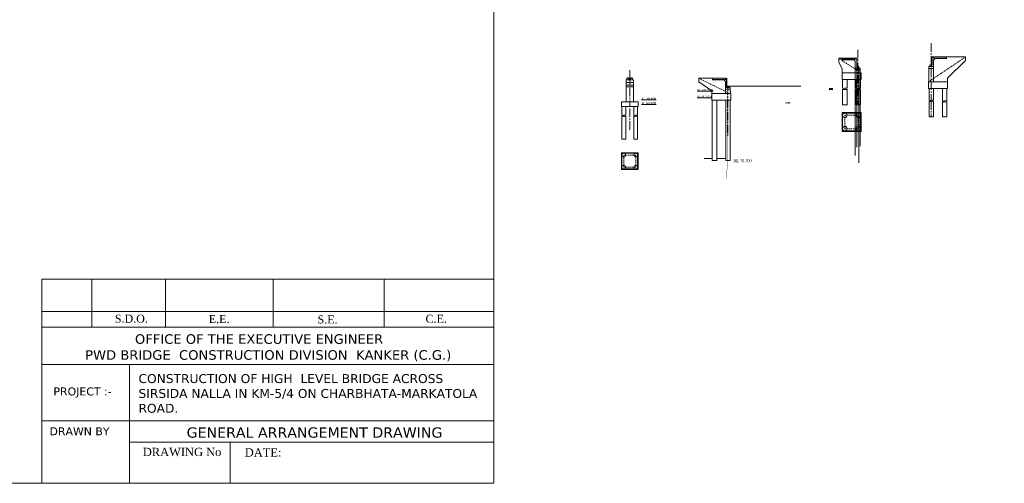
# Model space of a CAD drawing. Header units: millimetres. Extents: x -20950785 to 389010297, y -11535949 to 14056629.
# Tile 122 of 256: x 11431400 to 11696695, y -1657832 to -1533006. Entities that reach past the tile are written whole.
import ezdxf

# ---------------------------------------------------------------- set-up
doc = ezdxf.new("R2010")
doc.units = ezdxf.units.MM
doc.header["$LTSCALE"] = 60
doc.header["$MEASUREMENT"] = 0
for name, pattern in [('CENTER2', [28.575, 19.05, -3.175, 3.175, -3.175]), ('DOT2', [0.125, 0, -0.125]), ('HIDDEN', [0.375, 0.25, -0.125])]:
    doc.linetypes.add(name, pattern=pattern)
doc.styles.add('style1', font='txt.shx', dxfattribs={"height": 1})
pattern_1 = [(50, (1003736.4, -480169), (143.4520365, -12.550427), [15, -165]), (355, (1003736.4, -480169), (-27.7502667, 150.4384267), [12, -132]), (100.4514445, (1003748.35, -480170.05), (115.7017693, 137.8879982), [12.7480384, -140.2284224]), (46.1842, (1003736.4, -480129), (213.448266, -33.1038562), [22.5, -247.5]), (96.6356355, (1003754.19, -480131.76), (186.932389, 194.82372), [19.1220684, -210.342752]), (351.184164, (1003736.4, -480129), (186.932389, 194.82372), [18, -198]), (21, (1003756.4, -480139), (119.3814104, -80.5237781), [15, -165]), (326, (1003756.4, -480139), (48.6630664, 145.030009), [12, -132]), (71.4514447, (1003766.35, -480145.71), (168.0444753, 64.5062306), [12.748038, -140.2284224]), (37.5, (1003736.4, -480169), (2.43197106, 66.57877077), [0, -130.4, 0, -134, 0, -132.5]), (7.5, (1003736.4, -480169), (52.6139075, 78.8823424), [0, -76.4, 0, -127.4, 0, -50.5]), (327.5, (1003691.8, -480169), (106.76448723, -4.51097435), [0, -50, 0, -156, 0, -207]), (317.5, (1003671.8, -480169), (116.6372339, 20.0209965), [0, -65, 0, -103.6, 0, -147])]

msp = doc.modelspace()

# ---------------------------------------------------------------- hatches: boundary and pattern name
at = {"linetype": 'Continuous', "lineweight": 9}
h = msp.add_hatch(dxfattribs=at)
h.set_pattern_fill('AR-CONC', color=256, scale=20)
h.set_pattern_definition(pattern_1)
h.paths.add_polyline_path([(11656290.22, -1543816.91), (11656290.22, -1543716.91), (11653040.22, -1543716.91), (11653040.22, -1543816.91)])
h = msp.add_hatch(dxfattribs=at)
h.set_pattern_fill('AR-CONC', color=256, scale=20)
h.set_pattern_definition(pattern_1)
h.paths.add_polyline_path([(11677904.85, -1543435.19), (11677904.85, -1543335.19), (11681154.85, -1543335.19), (11681154.85, -1543435.19)])
at = {"linetype": 'Continuous', "lineweight": 9, "ltscale": 2}
h = msp.add_hatch(dxfattribs=at)
h.set_pattern_fill('ANSI31')
h.set_pattern_definition([(45, (1003736.39962, -480419), (-0.0883883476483, 0.0883883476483), [])])
h.paths.add_polyline_path([(11657415.22, -1545516.91), (11657190.22, -1545516.91), (11657190.22, -1545596.91), (11657415.22, -1545596.91)])
h.paths.add_polyline_path([(11657190.22, -1545516.91), (11657065.22, -1545516.91), (11657065.22, -1545596.91), (11657190.22, -1545596.91)])
h = msp.add_hatch(dxfattribs=at)
h.set_pattern_fill('ANSI31')
h.set_pattern_definition([(45, (1029551.03602, -480037.2778), (-0.0883883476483, 0.0883883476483), [])])
h.paths.add_polyline_path([(11676779.85, -1545135.19), (11677004.85, -1545135.19), (11677004.85, -1545215.19), (11676779.85, -1545215.19)])
h.paths.add_polyline_path([(11677004.85, -1545135.19), (11677129.85, -1545135.19), (11677129.85, -1545215.19), (11677004.85, -1545215.19)])
h = msp.add_hatch(dxfattribs=at)
h.set_pattern_fill('ANSI31')
h.set_pattern_definition([(45, (1247668.36791, -481244.92849), (-0.0883883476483, 0.0883883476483), [])])
h.paths.add_polyline_path([(11595458.37, -1548651.86), (11595108.37, -1548651.86), (11595108.37, -1548731.86), (11595458.37, -1548731.86)])
h = msp.add_hatch(dxfattribs=at)
h.set_pattern_fill('ANSI31')
h.set_pattern_definition([(45, (1248668.36791, -481244.92849), (-0.0883883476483, 0.0883883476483), [])])
h.paths.add_polyline_path([(11596458.37, -1548651.86), (11596108.37, -1548651.86), (11596108.37, -1548731.86), (11596458.37, -1548731.86)])
at = {"linetype": 'Continuous', "lineweight": 9}
h = msp.add_hatch(dxfattribs=at)
h.set_pattern_fill('AR-CONC', color=256, scale=50)
h.set_pattern_definition([(50, (10570173.77, -2264788.24), (358.63009, -31.37607), [37.5, -412.5]), (355, (10570173.77, -2264788.24), (-69.37567, 376.09607), [30, -330]), (100.451444, (10570203.65, -2264790.86), (289.25442, 344.72), [31.8701, -350.57106]), (46.1842, (10570173.77, -2264688.24), (533.62067, -82.75964), [56.25, -618.75]), (96.635635, (10570218.24, -2264695.14), (467.33097, 487.0593), [47.80517, -525.85688]), (351.184164, (10570173.77, -2264688.24), (467.33097, 487.0593), [45, -495]), (21, (10570223.77, -2264713.24), (298.453526, -201.309445), [37.5, -412.5]), (326, (10570223.77, -2264713.24), (121.65767, 362.57502), [30, -330]), (71.451445, (10570248.64, -2264730.02), (420.11119, 161.26558), [31.8701, -350.57106]), (37.5, (10570173.77, -2264788.24), (6.079928, 166.446927), [0, -326, 0, -335, 0, -331.25]), (7.5, (10570173.77, -2264788.24), (131.534769, 197.205856), [0, -191, 0, -318.5, 0, -126.25]), (327.5, (10570062.27, -2264788.24), (266.911218, -11.277436), [0, -125, 0, -390, 0, -517.5]), (317.5, (10570012.27, -2264788.24), (291.593085, 50.05249), [0, -162.5, 0, -259, 0, -367.5])])
h.paths.add_polyline_path([(11621324.83, -1549163.11), (11621324.83, -1549063.11), (11618064.83, -1549063.11), (11618064.83, -1549163.11)])
h = msp.add_hatch(color=256, dxfattribs=at)
h.dxf.hatch_style = 1
h.paths.add_polyline_path([(11622384.83, -1550938.11), (11622064.83, -1550938.11), (11622064.83, -1550990.04), (11622384.83, -1550990.04)])
h = msp.add_hatch(color=256, dxfattribs=at)
h.dxf.hatch_style = 1
h.paths.add_polyline_path([(11622384.83, -1550938.17), (11622064.83, -1550938.17), (11622064.83, -1550990.11), (11622384.83, -1550990.11)])

# ---------------------------------------------------------------- linework, layer by layer
at = {"linetype": 'CENTER2', "lineweight": 9, "ltscale": 2}
for p, q in [((11657190.22, -1541074.03), (11657190.22, -1555903.5)), ((11677004.85, -1539342.52), (11677004.85, -1554664.5)), ((11595783.37, -1548651.86), (11595783.37, -1550651.86)), ((11595783.37, -1551366.88), (11595783.37, -1556411.86)), ((11622224.83, -1550990.11), (11622224.83, -1564193.06)), ((11595783.37, -1556911.86), (11595783.37, -1562881.66)), ((11677004.85, -1554963.5), (11677004.85, -1559163))]:
    msp.add_line(p, q, dxfattribs=at)
at = {"color": 7, "linetype": 'Continuous', "lineweight": 9, "ltscale": 2}
for p, q in [((11652090.22, -1543351.91), (11656960.22, -1543351.91)), ((11652090.22, -1544416.91), (11652090.22, -1543416.91)), ((11652840.22, -1543416.91), (11656960.22, -1543416.91)), ((11653040.22, -1543816.91), (11653040.22, -1543416.91)), ((11656540.22, -1543716.97), (11653040.22, -1543716.97)), ((11656530.22, -1543416.91), (11656960.22, -1543416.91)), ((11656960.22, -1543416.91), (11656960.22, -1543351.91)), ((11686254.85, -1542970.19), (11677234.85, -1542970.19)), ((11677234.85, -1543035.19), (11677234.85, -1542970.19)), ((11681354.85, -1543035.19), (11677234.85, -1543035.19)), ((11677664.85, -1543035.19), (11677234.85, -1543035.19)), ((11677654.85, -1543335.19), (11681154.85, -1543335.19)), ((11681154.85, -1543335.19), (11681154.85, -1543035.19)), ((11681154.85, -1543035.19), (11681154.85, -1543435.19)), ((11595783.37, -1548651.86), (11595783.37, -1546551.86)), ((11652090.22, -1544416.91), (11652990.22, -1546316.91)), ((11652990.22, -1547316.91), (11652990.22, -1546316.91)), ((11657540.22, -1545596.91), (11656940.22, -1545596.91)), ((11656940.22, -1545596.91), (11656940.22, -1567348.5)), ((11657415.22, -1545516.91), (11657065.22, -1545516.91)), ((11657415.22, -1545596.91), (11657415.22, -1545516.91)), ((11657540.22, -1545596.91), (11657540.22, -1571514.5)), ((11676654.85, -1545215.19), (11677254.85, -1545215.19)), ((11676779.85, -1545215.19), (11676779.85, -1545135.19)), ((11676779.85, -1545135.19), (11677129.85, -1545135.19)), ((11595008.37, -1548731.86), (11595558.37, -1548731.86)), ((11595108.37, -1548731.86), (11595108.37, -1548651.86)), ((11595108.37, -1548651.86), (11595458.37, -1548651.86)), ((11596008.37, -1548731.86), (11596558.37, -1548731.86)), ((11596108.37, -1548731.86), (11596108.37, -1548651.86)), ((11596108.37, -1548651.86), (11596458.37, -1548651.86)), ((11652990.22, -1547316.91), (11652990.22, -1549116.91)), ((11656540.22, -1547316.91), (11656540.22, -1569565)), ((11657845.44, -1547316.91), (11657845.44, -1567044.5)), ((11681354.85, -1549743.19), (11681354.85, -1548743.19)), ((11594783.37, -1555111.86), (11594783.37, -1550651.86)), ((11596783.37, -1555111.86), (11596783.37, -1550651.86)), ((11681354.85, -1551543.19), (11681354.85, -1549743.19)), ((11593533.37, -1555111.86), (11598033.37, -1555111.86)), ((11653140.22, -1555903.5), (11654340.22, -1555903.5)), ((11656740.22, -1555903.5), (11657940.22, -1555903.5)), ((11652990.22, -1558003), (11652990.22, -1563103)), ((11653140.22, -1558003), (11653140.22, -1563103)), ((11657940.22, -1558003), (11657940.22, -1563103)), ((11658090.22, -1558003), (11658090.22, -1563103)), ((11676404.85, -1559163), (11677604.85, -1559163)), ((11680004.85, -1559163), (11681204.85, -1559163)), ((11593683.37, -1565149.5), (11594683.37, -1565149.5)), ((11596883.37, -1565149.5), (11597883.37, -1565149.5)), ((11593533.37, -1573333.5), (11593533.37, -1568833.5)), ((11593683.37, -1573333.5), (11593683.37, -1568833.5)), ((11597883.37, -1568833.5), (11597883.37, -1573333.5)), ((11598033.37, -1568833.5), (11598033.37, -1573333.5)), ((11437405.04, -1602847.87, -16236.32), (11437405.04, -1657832.19)), ((11559138.7, -1657832.19), (11559138.7, -1602847.87, -16236.32)), ((11437405.04, -1657832.19), (11559138.7, -1657832.19))]:
    msp.add_line(p, q, dxfattribs=at)
at = {"linetype": 'Continuous', "lineweight": 9}
for p, q in [((11652090.22, -1543416.91), (11656530.22, -1543416.91)), ((11656290.22, -1543816.91), (11653040.22, -1543816.91)), ((11656290.22, -1543716.91), (11656290.22, -1544016.91)), ((11656290.22, -1543716.97), (11656290.22, -1544016.97)), ((11656290.22, -1544016.91), (11656540.22, -1544266.91)), ((11656290.22, -1544016.97), (11656540.22, -1544266.97)), ((11656540.22, -1543716.91), (11656540.22, -1543416.91)), ((11656540.22, -1543716.97), (11656540.22, -1543416.97)), ((11656940.22, -1543416.91), (11656940.22, -1545596.91)), ((11656960.22, -1543416.91), (11656960.22, -1545596.91)), ((11677234.85, -1543035.19), (11677234.85, -1545215.19)), ((11677254.85, -1543035.19), (11677254.85, -1545215.19)), ((11677654.85, -1543335.19), (11677654.85, -1543035.19)), ((11677654.85, -1543335.25), (11677654.85, -1543035.25)), ((11677904.85, -1543635.19), (11677654.85, -1543885.19)), ((11677904.85, -1543635.25), (11677654.85, -1543885.25)), ((11677654.85, -1543885.25), (11677654.85, -1545635.19)), ((11686254.85, -1543035.19), (11677664.85, -1543035.19)), ((11677904.85, -1543335.19), (11677904.85, -1543635.19)), ((11677904.85, -1543335.25), (11677904.85, -1543635.25)), ((11677904.85, -1543435.19), (11681154.85, -1543435.19)), ((11686254.85, -1543035.19), (11686254.85, -1544035.19)), ((11656540.22, -1544266.97), (11656540.22, -1546016.91)), ((11656540.22, -1545766.91), (11656540.22, -1547316.91)), ((11657840.22, -1546016.91), (11656540.22, -1546016.91)), ((11656540.22, -1546516.97), (11657840.22, -1546516.97)), ((11657065.22, -1545516.91), (11657065.22, -1545596.91)), ((11657540.22, -1546016.91), (11657540.22, -1545596.91)), ((11657840.22, -1546016.97), (11657845.44, -1547316.91)), ((11676354.85, -1545635.25), (11676338.34, -1549743.19)), ((11676354.85, -1545635.19), (11677654.85, -1545635.19)), ((11677654.85, -1546135.25), (11676354.85, -1546135.25)), ((11676654.85, -1545635.19), (11676654.85, -1545215.19)), ((11677129.85, -1545135.19), (11677129.85, -1545215.19)), ((11677654.85, -1545385.19), (11677654.85, -1549743.19)), ((11686254.85, -1544035.19), (11681354.85, -1548743.19)), ((11594783.37, -1549151.86), (11596783.37, -1549151.86)), ((11594783.37, -1550651.86), (11594783.37, -1549151.86)), ((11595008.37, -1549151.86), (11595008.37, -1548731.86)), ((11595458.37, -1548731.86), (11595458.37, -1548651.86)), ((11595558.37, -1549151.86), (11595558.37, -1548731.86)), ((11596008.37, -1549151.86), (11596008.37, -1548731.86)), ((11596458.37, -1548731.86), (11596458.37, -1548651.86)), ((11596558.37, -1549151.86), (11596558.37, -1548731.86)), ((11596783.37, -1550651.86), (11596783.37, -1549151.86)), ((11614374.83, -1548763.11), (11621564.83, -1548763.11)), ((11614374.83, -1548763.11), (11614374.83, -1549763.11)), ((11618064.83, -1548763.11), (11618064.83, -1549163.11)), ((11621574.83, -1549063.11), (11618064.83, -1549063.11)), ((11621324.83, -1549163.11), (11618064.83, -1549163.11)), ((11621324.83, -1549063.11), (11621324.83, -1549363.11)), ((11621324.83, -1549063.17), (11621324.83, -1549363.17)), ((11621564.83, -1548763.11), (11621564.83, -1549063.11)), ((11621564.83, -1548763.17), (11621564.83, -1549063.17)), ((11621574.83, -1549063.11), (11621574.83, -1548763.11)), ((11621574.83, -1549063.17), (11621574.83, -1548763.17)), ((11621874.83, -1550888.04), (11621874.83, -1548763.11)), ((11621874.83, -1550988.11), (11621874.83, -1548763.17)), ((11621924.83, -1550838.11), (11621924.83, -1548763.11)), ((11621924.83, -1550938.11), (11621924.83, -1548763.17)), ((11658090.22, -1547316.91), (11652990.22, -1547316.91)), ((11652990.22, -1549116.91), (11658090.22, -1549116.91)), ((11653140.22, -1549116.91), (11653140.22, -1551465.5)), ((11654340.22, -1549116.91), (11654340.22, -1551465.5)), ((11656740.22, -1549116.91), (11656740.22, -1551460)), ((11657940.22, -1549116.91), (11657940.22, -1551460)), ((11658090.22, -1547316.91), (11658090.22, -1549116.91)), ((11594783.37, -1549951.86), (11596783.37, -1549951.86)), ((11594783.37, -1550651.86), (11596783.37, -1550651.86)), ((11594783.37, -1551051.86), (11596783.37, -1551051.86)), ((11614374.83, -1549763.11), (11617874.83, -1552116.25)), ((11621324.83, -1549363.11), (11621574.83, -1549613.11)), ((11621324.83, -1549363.17), (11621574.83, -1549613.17)), ((11621574.83, -1549613.17), (11621574.83, -1552936.15)), ((11622874.83, -1551238.04), (11621574.83, -1551238.04)), ((11621574.83, -1551738.11), (11622874.83, -1551738.11)), ((11621874.83, -1550988.04), (11622574.83, -1550988.04)), ((11641874.83, -1550938.11), (11621924.83, -1550938.11)), ((11622064.83, -1550938.04), (11622064.83, -1550990.04)), ((11622064.83, -1550938.11), (11622064.83, -1550990.11)), ((11622064.83, -1550990.04), (11622384.83, -1550990.04)), ((11622064.83, -1550990.11), (11622384.83, -1550990.11)), ((11622149.83, -1550990.04), (11622384.83, -1550990.04)), ((11622149.83, -1550990.11), (11622384.83, -1550990.11)), ((11622384.83, -1550938.04), (11622384.83, -1550990.04)), ((11622384.83, -1550938.11), (11622384.83, -1550990.11)), ((11622574.83, -1551238.04), (11622574.83, -1550988.04)), ((11622574.83, -1551238.04), (11622574.83, -1550988.04)), ((11622874.83, -1551238.11), (11622881.56, -1552980.42)), ((11653140.22, -1551764.5), (11653140.22, -1555903.5)), ((11654340.22, -1551764.5), (11654340.22, -1555903.5)), ((11656740.22, -1551764.5), (11656740.22, -1555903.5)), ((11657940.22, -1551764.5), (11657940.22, -1555903.5)), ((11676254.85, -1549743.19), (11676254.85, -1551543.19)), ((11676254.85, -1549743.19), (11681354.85, -1549743.19)), ((11681354.85, -1551543.19), (11676254.85, -1551543.19)), ((11676404.85, -1551543.19), (11676404.85, -1554664.5)), ((11677604.85, -1551543.19), (11677604.85, -1554664.5)), ((11680004.85, -1551543.19), (11680004.85, -1554828.5)), ((11681204.85, -1551543.19), (11681204.85, -1554828.5)), ((11617874.83, -1554711.09), (11617874.83, -1552116.25)), ((11622974.83, -1552911.09), (11617874.83, -1552911.09)), ((11622974.83, -1552911.09), (11622974.83, -1554711.09)), ((11593533.37, -1556411.86), (11593533.37, -1555111.86)), ((11598033.37, -1556411.86), (11593533.37, -1556411.86)), ((11593683.37, -1558735), (11593683.37, -1556411.86)), ((11594683.37, -1558735), (11594683.37, -1556411.86)), ((11596883.37, -1558724.5), (11596883.37, -1556411.86)), ((11597883.37, -1558724.5), (11597883.37, -1556411.86)), ((11598033.37, -1556411.86), (11598033.37, -1555111.86)), ((11617874.83, -1554711.09), (11622974.83, -1554711.09)), ((11618024.83, -1554711.09), (11618024.83, -1570873.88)), ((11619224.83, -1554711.09), (11619224.83, -1570873.88)), ((11621624.83, -1554711.09), (11621624.83, -1570873.88)), ((11622824.83, -1554711.09), (11622824.83, -1570873.88)), ((11676404.85, -1554963.5), (11676404.85, -1559163)), ((11677604.85, -1554963.5), (11677604.85, -1559163)), ((11680004.85, -1555127.5), (11680004.85, -1559163)), ((11681204.85, -1555127.5), (11681204.85, -1559163)), ((11593683.37, -1565149.5), (11593683.37, -1558984.17)), ((11594683.37, -1565149.5), (11594683.37, -1558984.17)), ((11596883.37, -1565149.5), (11596883.37, -1558973.67)), ((11597883.37, -1565149.5), (11597883.37, -1558973.67)), ((11652990.22, -1558003), (11658090.22, -1558003)), ((11652990.22, -1558153), (11658090.22, -1558153)), ((11652990.22, -1562953), (11658090.22, -1562953)), ((11652990.22, -1563103), (11658090.22, -1563103)), ((11598033.37, -1568833.5), (11593533.37, -1568833.5)), ((11598033.37, -1568983.5), (11593533.37, -1568983.5)), ((11618024.83, -1570395.68), (11615821.32, -1570395.68)), ((11621624.83, -1570395.68), (11619224.83, -1570395.68)), ((11598033.37, -1573183.5), (11593533.37, -1573183.5)), ((11619224.83, -1570873.88), (11618024.83, -1570873.88)), ((11622824.83, -1570873.88), (11621624.83, -1570873.88)), ((11598033.37, -1573333.5), (11593533.37, -1573333.5)), ((11437405.04, -1602847.87, -16236.32), (11559138.7, -1602847.87, -16236.32)), ((11450868.57, -1602847.87, -16236.32), (11450868.57, -1615816.35, -16236.32)), ((11470727.11, -1612040.1, -16236.32), (11470727.11, -1602847.87, -16236.32)), ((11470727.11, -1602847.87, -16236.32), (11470727.11, -1615816.35, -16236.32)), ((11499671.03, -1612040.1, -16236.32), (11499671.03, -1602847.87, -16236.32)), ((11499671.03, -1602847.87, -16236.32), (11499671.03, -1615816.35, -16236.32)), ((11529577.39, -1602847.87, -16236.32), (11529577.39, -1615816.35, -16236.32)), ((11437405.04, -1611570.09, -16236.32), (11559138.7, -1611570.09, -16236.32)), ((11437405.04, -1615816.35, -16236.32), (11559138.7, -1615816.35, -16236.32)), ((11437430.16, -1625855.93, -16236.32), (11559138.7, -1625855.93, -16236.32)), ((11460998.06, -1625855.93, 1319.08), (11460998.06, -1657832.19, 1319.08)), ((11437430.16, -1640998.42, -7954.27), (11446585.48, -1640998.42, -4572.38)), ((11446585.48, -1640998.42, 1319.08), (11559138.7, -1640998.42, 42895.18)), ((11460998.06, -1646787.21, -54041.79), (11559138.7, -1646787.21)), ((11488119.4, -1646787.21, -16236.32), (11488119.4, -1657832.19, -16236.32))]:
    msp.add_line(p, q, dxfattribs=at)
at = {"linetype": 'HIDDEN', "lineweight": 9, "ltscale": 25}
for p, q in [((11652090.22, -1543416.91), (11658090.22, -1547316.91)), ((11676254.85, -1549743.19), (11686254.85, -1543035.19)), ((11614374.83, -1548763.11), (11622861.67, -1552979.68)), ((11653740.22, -1558753), (11657340.22, -1558753)), ((11653740.22, -1562353), (11653740.22, -1558753)), ((11657340.22, -1558753), (11657340.22, -1562353)), ((11657340.22, -1562353), (11653740.22, -1562353)), ((11594183.37, -1569483.5), (11597383.37, -1569483.5)), ((11594183.37, -1572683.5), (11594183.37, -1569483.5)), ((11597383.37, -1569483.5), (11597383.37, -1572683.5)), ((11597383.37, -1572683.5), (11594183.37, -1572683.5))]:
    msp.add_line(p, q, dxfattribs=at)
at = {"linetype": 'DOT2', "lineweight": 9, "ltscale": 2}
msp.add_line((11621973.37, -1575672.27), (11622007.95, -1552948.09), dxfattribs=at)
at = {"color": 7, "linetype": 'Continuous', "lineweight": 9, "ltscale": 2}
msp.add_lwpolyline([(11224181.5, -1430738.8), (11559138.7, -1430738.8), (11559138.7, -1657832.19), (11224181.5, -1657832.19)], close=True, dxfattribs=at)
for centre, radius in [((11653740.22, -1558753), 600), ((11657340.22, -1558753), 600), ((11653740.22, -1562353), 600), ((11657340.22, -1562353), 600), ((11594183.37, -1569483.5), 500), ((11597383.37, -1569483.5), 500), ((11594183.37, -1572683.5), 500), ((11597383.37, -1572683.5), 500)]:
    msp.add_circle(centre, radius, dxfattribs=at)
for centre, radius, start, end in [((11649754.4, -1551015.33), 559.02, 243.4349488, 296.5650512), ((11649754.4, -1552244.08), 540.83, 62.4676732, 117.5323268), ((11649754.4, -1551209.99), 608.26, 245.7319614, 294.2680386), ((11650254.4, -1551994.92), 540.83, 62.4676732, 117.5323268), ((11650254.4, -1550960.82), 608.26, 245.7319615, 294.2680385), ((11650254.4, -1551264.5), 559.02, 243.4349489, 296.5650511), ((11653440.22, -1550865.5), 670.82, 243.4349488, 296.5650512), ((11653440.22, -1552340), 649, 62.4676732, 117.5323268), ((11653440.22, -1551099.08), 729.92, 245.7319614, 294.2680386), ((11654040.22, -1552041), 649, 62.4676732, 117.5323268), ((11654040.22, -1550800.08), 729.92, 245.7319615, 294.2680385), ((11654040.22, -1551164.5), 670.82, 243.4349489, 296.5650511), ((11657040.22, -1550860), 670.82, 243.4349488, 296.5650512), ((11657040.22, -1552340), 649, 62.4676732, 117.5323268), ((11657040.22, -1551099.08), 729.92, 245.7319614, 294.2680386), ((11657640.22, -1552035.5), 649, 62.4676732, 117.5323268), ((11657640.22, -1550794.58), 729.92, 245.7319615, 294.2680385), ((11657640.22, -1551164.5), 670.82, 243.4349489, 296.5650511), ((11677304.85, -1555240), 649, 62.4676732, 117.5323268), ((11638060.37, -1554803.5), 670.82, 243.4349488, 296.5650512), ((11638660.37, -1555979), 649, 62.4676732, 117.5323268), ((11638660.37, -1554738.08), 729.92, 245.7319615, 294.2680385), ((11676704.85, -1554064.5), 670.82, 243.4349488, 296.5650512), ((11676704.85, -1555539), 649, 62.4676732, 117.5323268), ((11676704.85, -1554298.08), 729.92, 245.7319614, 294.2680386), ((11677304.85, -1553999.08), 729.92, 245.7319615, 294.2680385), ((11677304.85, -1554363.5), 670.82, 243.4349489, 296.5650511), ((11680304.85, -1554228.5), 670.82, 243.4349488, 296.5650512), ((11680304.85, -1555703), 649, 62.4676732, 117.5323268), ((11680304.85, -1554462.08), 729.92, 245.7319614, 294.2680386), ((11680904.85, -1555404), 649, 62.4676732, 117.5323268), ((11680904.85, -1554163.08), 729.92, 245.7319615, 294.2680385), ((11680904.85, -1554527.5), 670.82, 243.4349489, 296.5650511), ((11593933.37, -1558235), 559.02, 243.4349488, 296.5650512), ((11593933.37, -1559463.75), 540.83, 62.4676732, 117.5323268), ((11593933.37, -1558429.65), 608.26, 245.7319614, 294.2680386), ((11594433.37, -1559214.58), 540.83, 62.4676732, 117.5323268), ((11594433.37, -1558180.49), 608.26, 245.7319615, 294.2680385), ((11594433.37, -1558484.17), 559.02, 243.4349489, 296.5650511), ((11597133.37, -1558224.5), 559.02, 243.4349488, 296.5650512), ((11597133.37, -1559453.25), 540.83, 62.4676732, 117.5323268), ((11597133.37, -1558419.15), 608.26, 245.7319614, 294.2680386), ((11597633.37, -1559204.08), 540.83, 62.4676732, 117.5323268), ((11597633.37, -1558169.99), 608.26, 245.7319615, 294.2680385), ((11597633.37, -1558473.67), 559.02, 243.4349489, 296.5650511)]:
    msp.add_arc(centre, radius, start, end, dxfattribs=at)

# ---------------------------------------------------------------- texts
at = {"linetype": 'Continuous', "lineweight": 9, "attachment_point": 1}
for s, insert, char_height, width in [('\\pi2917.05681;{\\fTimes New Roman|b0|i0|c0|p18;\\LCertified that the boring details  shown are correct.}', (10475118.14, -1543620.32, -17483.87), 750, 28256.2477), ('{\\fTimes New Roman|b0|i0|c0|p18; \\H0.5x;\\LRL 100.500M}', (11613560.18, -1551648.78), 1000, 11580.8407), ('{\\fTimes New Roman|b0|i0|c0|p18; \\H0.5x;\\LRL 94.640M}', (11598598.9, -1553967.91), 1000, 11580.8407), ('{\\fTimes New Roman|b0|i0|c0|p18; \\H0.5x;\\LRL 98.700M}', (11613531.95, -1553438.38), 1000, 11580.8407), ('{\\fTimes New Roman|b0|i0|c0|p18; \\H0.5x;\\LRL 92.840M}', (11598585.6, -1555206.16), 1000, 11580.8407)]:
    msp.add_mtext(s, dxfattribs=dict(at, insert=insert, char_height=char_height, width=width))
at = {"linetype": 'Continuous', "lineweight": 9, "insert": (11623722.03, -1570635.99), "char_height": 750, "attachment_point": 1}
msp.add_mtext('{\\fTimes New Roman|b0|i0|c0|p18;RL 76.700}', dxfattribs=at)
at = {"linetype": 'Continuous', "lineweight": 9, "attachment_point": 1, "style": 'style1'}
for s, insert, char_height, width in [('\\pi6024.46095;{\\fTimes New Roman|b0|i0|c0|p18;\\LELEVATION OF PIER \\P\\pi3569.25186;ALONG CURRENT DIRECTION  }', (10046282.47, -1573923.48), 750, 22678.6984), ('\\pi6024.46095;{\\fTimes New Roman|b0|i0|c0|p18;\\LELEVATION OF PIER \\P\\pi3569.25186;ALONG CURRENT DIRECTION  }', (11296226.84, -1573923.48), 750, 22678.6984), ('{\\fVerdana|b0|i0|c0|p34;CONSTRUCTION OF HIGH  LEVEL BRIDGE ACROSS SIRSIDA NALLA IN KM-5/4 ON CHARBHATA-MARKATOLA ROAD.\\fTimes New Roman|b0|i0|c0|p18;   }', (11463412.91, -1628435.69, -64476.19), 2400, 94895.4901)]:
    msp.add_mtext(s, dxfattribs=dict(at, insert=insert, char_height=char_height, width=width))
for s, insert, char_height in [('{\\fTimes New Roman|b0|i0|c0|p18;\\H0.96451x;S.D.O.     \\H1.0368x;                    }', (11457034.97, -1612438.23, 32003.56), 2222.8936), ('{\\fTimes New Roman|b0|i0|c0|p18;\\H0.96451x;E.E.  \\H1.0368x;                       }', (11482351.55, -1612536.03, -16236.32), 2222.8936), ('{\\fTimes New Roman|b0|i0|c0|p18;\\H0.96451x;S.E. \\H1.0368x;                        }', (11511662.08, -1612648.56, -16236.32), 2222.8936), ('{\\fTimes New Roman|b0|i0|c0|p18;\\H0.96451x;C.E.\\H1.0368x;                         }', (11540762.87, -1612451.09, -16236.32), 2222.8936), ('{\\fTimes New Roman|b0|i0|c0|p18;                        \\fVerdana|b0|i0|c0|p34;\\H1.15741x;OFFICE OF THE EXECUTIVE ENGINEER \\P      PWD BRIDGE  CONSTRUCTION DIVISION  KANKER (C.G.)   }', (11442309.51, -1617704.38, -54828.22), 2222.89356), ('{\\fVerdana|b0|i0|c0|p34;\\H0.96451x;PROJECT :-    \\fTimes New Roman|b0|i0|c0|p18;\\H1.0368x;                   }', (11440484.43, -1632028.46, -64476.19), 2222.89356), ('{\\fVerdana|b0|i0|c0|p34;\\H0.96451x;DRAWN BY  \\fTimes New Roman|b0|i0|c0|p18; \\H1.0368x;                     }', (11439433.32, -1642757.96, 32003.56), 2222.89356), ('{\\fVerdana|b0|i0|c0|p34;GENERAL ARRANGEMENT DRAWING       \\fTimes New Roman|b0|i0|c0|p18;                }', (11476385.21, -1642771.56, -16236.32), 2778.61696), ('{\\fTimes New Roman|b0|i0|c0|p18;DRAWING No                      }', (11464573.42, -1648274.7, -16236.32), 2222.8936), ('{\\fTimes New Roman|b0|i0|c0|p18;DATE:                       }', (11492042.62, -1648406.13, 32003.56), 2222.8936)]:
    msp.add_mtext(s, dxfattribs=dict(at, insert=insert, char_height=char_height))

doc.saveas('drawing.dxf')
